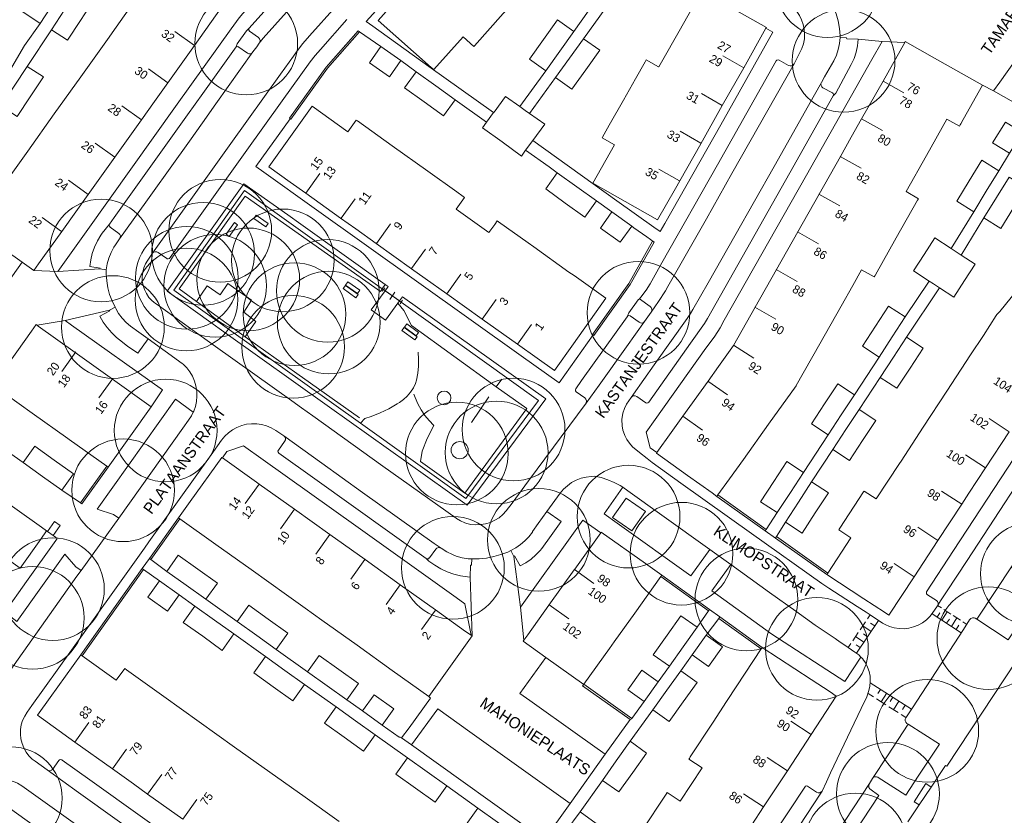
# Model space of a CAD drawing. Header units: metres. Extents: x 134994 to 136506, y 457393 to 459006.
# Tile 10 of 171: x 135295 to 135417, y 457534 to 457633. Entities that reach past the tile are written whole.
import ezdxf
from ezdxf.enums import TextEntityAlignment as Align

# ---------------------------------------------------------------- set-up
doc = ezdxf.new("R2010")
doc.units = ezdxf.units.M
for name, color, linetype, lineweight in [('B-WE-GR-BOOM-S', 250, 'Continuous', 13), ('B-WE-GW_TALUDLIJNEN', 251, 'Continuous', 5), ('B-WE-KG_BEBOUWING', 251, 'Continuous', 20), ('B-WE-KG_BEBOUWING TUSSENMUUR', 251, 'Continuous', 5), ('B-WE-KG_HUISNR', 251, 'Continuous', 5), ('B-WE-KG_ONDERGROND_REST', 251, 'Continuous', 5), ('B-WE-KG_STRAATNAAM', 251, 'Continuous', 5)]:
    doc.layers.add(name, color=color, linetype=linetype, lineweight=lineweight)
doc.styles.add('Styledgn000', font='dgn000.shx')

# ---------------------------------------------------------------- blocks, each defined once
blk = doc.blocks.new('SGR-BOOM_02')
blk.add_circle((0, 0), 6.4)

msp = doc.modelspace()

# ---------------------------------------------------------------- linework, layer by layer
at = {"layer": 'B-WE-GW_TALUDLIJNEN', "flags": 128}
msp.add_lwpolyline([(135339.74, 457599.69), (135340.1, 457600.22)], dxfattribs=at)
at = {"layer": 'B-WE-KG_BEBOUWING', "flags": 128}
for points in [[(135351.15, 457629.9), (135349.81, 457631.1), (135346.17, 457627), (135345.85, 457627.28), (135339.25, 457633.14), (135342.95, 457637.31), (135344.99, 457639.61), (135346.54, 457641.35), (135350.12, 457645.39), (135351.67, 457647.14), (135353.7, 457649.43), (135357.46, 457653.65), (135357.52, 457653.72), (135362.59, 457649.23), (135364.45, 457647.57), (135364.32, 457647.42), (135360.64, 457643.28), (135359.45, 457641.93), (135357.05, 457639.24), (135353.66, 457635.41), (135354.44, 457634.71), (135355, 457634.21), (135354.82, 457634), (135351.22, 457629.97)], [(135296.06, 457636.18), (135294.82, 457634.3), (135297.14, 457632.77), (135298.36, 457634.67), (135299.59, 457636.56), (135297.3, 457638.07)], [(135300.54, 457630.67), (135302.15, 457633.14), (135303.76, 457635.62), (135301.75, 457636.92), (135300.14, 457634.45), (135298.53, 457631.97)], [(135379.56, 457636.79), (135383.54, 457634.54), (135387.61, 457632.24), (135387.56, 457632.16), (135384.78, 457627.23), (135382.12, 457622.53), (135379.43, 457617.76), (135376.81, 457613.13), (135376.27, 457612.17), (135374.06, 457608.28), (135366, 457612.84), (135368.7, 457617.61), (135367.14, 457618.5), (135367.18, 457618.57), (135368.03, 457620.06), (135369.81, 457623.2), (135371.3, 457625.84), (135372.51, 457627.97), (135372.64, 457628.22), (135374.18, 457627.34), (135374.2, 457627.34), (135374.52, 457627.91), (135376.73, 457631.79), (135379.45, 457636.6)], [(135360.12, 457626.86), (135361.87, 457629.3), (135363.62, 457631.74), (135361.59, 457633.19), (135359.85, 457630.75), (135358.1, 457628.31)], [(135366.86, 457629.41), (135365.11, 457626.98), (135363.35, 457624.55), (135361.33, 457626.01), (135363.09, 457628.43), (135364.84, 457630.86)], [(135339.58, 457629.89), (135339.58, 457629.88), (135338.16, 457627.85), (135340.65, 457626.11), (135342.05, 457628.12)], [(135380.85, 457574.22), (135377.8, 457576.41), (135373.91, 457579.19), (135373.96, 457579.26), (135375.74, 457581.74), (135377.2, 457583.78), (135380.34, 457588.18), (135381.63, 457589.98), (135383.52, 457592.61), (135386.2, 457597.37), (135388.86, 457602.07), (135391.51, 457606.77), (135394.17, 457611.47), (135396.83, 457616.17), (135398.19, 457618.59), (135399.48, 457620.88), (135402.14, 457625.58), (135404.86, 457630.4), (135404.92, 457630.51), (135408.56, 457628.45), (135414.55, 457625.06), (135412.14, 457620.79), (135411.83, 457620.23), (135411.77, 457620.13), (135411.67, 457619.95), (135410.11, 457620.83), (135407.55, 457616.31), (135405.01, 457611.8), (135406.55, 457610.9), (135406.45, 457610.73), (135403.8, 457606.03), (135401.21, 457601.43), (135401.15, 457601.32), (135401.05, 457601.15), (135399.48, 457602.04), (135398.39, 457600.1), (135396.92, 457597.51), (135394.26, 457592.81), (135391.34, 457587.63), (135391.31, 457587.58), (135387.88, 457582.79), (135384.74, 457578.4), (135383.01, 457575.98), (135381.57, 457573.97), (135381.44, 457573.79)], [(135297.52, 457626.09), (135295.89, 457623.61), (135294.26, 457621.14), (135292.26, 457622.46), (135293.89, 457624.93), (135295.52, 457627.41)], [(135343.97, 457626.74), (135346.41, 457624.99), (135348.84, 457623.24), (135347.39, 457621.22), (135344.96, 457622.97), (135342.53, 457624.71)], [(135352.75, 457620.43), (135352.25, 457619.76), (135354.67, 457617.99), (135357.08, 457616.22), (135357.61, 457616.94), (135358.5, 457618.16), (135358.51, 457618.17), (135359.99, 457620.19), (135358.11, 457621.52), (135357.55, 457621.92), (135356.88, 457622.39), (135355.11, 457623.65), (135353.68, 457621.71), (135353.61, 457621.65)], [(135363.59, 457592.82), (135367.62, 457598.49), (135363.64, 457601.32), (135363.01, 457601.77), (135358.62, 457604.9), (135357.92, 457605.41), (135354.22, 457608.04), (135354.08, 457608.13), (135353.76, 457607.7), (135353.02, 457606.7), (135348.97, 457609.59), (135350, 457611.06), (135349.83, 457611.18), (135349.03, 457611.76), (135345.44, 457614.33), (135340.98, 457617.51), (135336.65, 457620.6), (135336.51, 457620.7), (135335.47, 457619.26), (135335.45, 457619.26), (135331.02, 457622.44), (135329.56, 457620.4), (135325.63, 457614.88), (135328.26, 457612.99), (135330.22, 457611.59), (135334.55, 457608.5), (135336.46, 457607.14), (135339, 457605.32), (135343.39, 457602.17), (135345.11, 457600.94), (135347.79, 457599.03), (135352.19, 457595.9), (135356.58, 457592.77), (135359.05, 457591.01), (135361.21, 457589.47)], [(135416.58, 457614.39), (135415.01, 457611.84), (135413.44, 457609.29), (135411.32, 457610.59), (135412.88, 457613.14), (135414.45, 457615.7)], [(135361.56, 457614.14), (135360.11, 457612.12), (135362.55, 457610.37), (135364.98, 457608.62), (135366.43, 457610.64), (135364, 457612.39)], [(135416.84, 457607.2), (135418.41, 457609.75), (135419.98, 457612.3), (135417.86, 457613.61), (135416.29, 457611.06), (135414.72, 457608.51)], [(135411.9, 457603.87), (135411.12, 457604.38), (135410.64, 457604.69), (135408.61, 457606.02), (135407.27, 457603.97), (135405.93, 457601.92), (135407.91, 457600.63), (135408.44, 457600.28), (135408.7, 457600.12), (135409.18, 457599.8), (135410.95, 457598.64), (135412.3, 457600.69), (135413.63, 457602.73)], [(135404.92, 457596.17), (135403.29, 457593.67), (135401.65, 457591.16), (135399.57, 457592.52), (135401.2, 457595.03), (135402.84, 457597.53)], [(135296.03, 457594.41), (135291.23, 457587.67), (135296.11, 457584.19), (135300.58, 457581), (135300.74, 457580.88), (135305.41, 457577.56), (135305.59, 457577.43), (135310.96, 457584.97), (135306.13, 457588.42), (135301.49, 457591.73), (135296.88, 457595.03), (135296.73, 457595.14), (135296.61, 457595.22)], [(135407.16, 457592.29), (135405.07, 457593.65), (135403.43, 457591.14), (135401.79, 457588.63), (135403.88, 457587.27), (135405.52, 457589.78)], [(135395.3, 457581.46), (135393.22, 457582.83), (135394.86, 457585.33), (135396.5, 457587.84), (135398.58, 457586.47), (135396.94, 457583.97)], [(135401.24, 457583.26), (135399.15, 457584.62), (135397.52, 457582.12), (135395.88, 457579.62), (135397.96, 457578.26), (135399.6, 457580.76)], [(135296.45, 457580.04), (135298.86, 457578.33), (135301.27, 457576.62), (135299.83, 457574.58), (135297.42, 457576.29), (135295, 457578)], [(135319.83, 457578.6), (135319.75, 457578.66), (135315.82, 457573.16), (135314.36, 457571.13), (135314.53, 457571.01), (135319.03, 457567.8), (135323.43, 457564.66), (135327.82, 457561.52), (135330.16, 457559.85), (135332.22, 457558.38), (135336.61, 457555.24), (135341, 457552.1), (135345.54, 457548.85), (135350.94, 457556.39), (135350.81, 457556.48), (135350.12, 457556.97), (135346.39, 457559.64), (135341.99, 457562.78), (135337.6, 457565.92), (135333.2, 457569.06), (135328.81, 457572.2), (135324.42, 457575.33), (135324.07, 457575.58)], [(135388.96, 457571.77), (135386.89, 457573.13), (135388.53, 457575.64), (135390.17, 457578.14), (135392.24, 457576.79), (135390.6, 457574.28)], [(135392.05, 457569.22), (135393.69, 457571.73), (135395.33, 457574.23), (135393.25, 457575.59), (135391.61, 457573.08), (135389.98, 457570.58)], [(135374.57, 457563.96), (135374.45, 457563.79), (135371.21, 457559.25), (135368.65, 457555.67), (135368.06, 457554.84), (135364.88, 457550.37), (135364.86, 457550.34), (135360.14, 457553.71), (135357.31, 457555.73), (135357.39, 457555.85), (135357.89, 457556.55), (135360.52, 457560.23), (135363.67, 457564.63), (135363.74, 457564.73), (135366.97, 457569.26), (135367.03, 457569.34), (135372.54, 457565.41)], [(135312.89, 457564.45), (135315.33, 457562.71), (135317.77, 457560.97), (135319.2, 457562.98), (135316.77, 457564.72), (135314.33, 457566.47)], [(135319.8, 457554.6), (135317.37, 457556.35), (135314.94, 457558.09), (135316.39, 457560.12), (135318.83, 457558.38), (135321.26, 457556.64)], [(135327.99, 457556.74), (135325.55, 457558.49), (135323.11, 457560.23), (135321.65, 457558.2), (135324.1, 457556.45), (135326.54, 457554.71)], [(135375.52, 457552.62), (135377.25, 457555.05), (135378.99, 457557.49), (135376.95, 457558.91), (135375.23, 457556.48), (135373.5, 457554.06)], [(135325.18, 457553.83), (135327.62, 457552.09), (135330.06, 457550.36), (135328.61, 457548.32), (135326.17, 457550.05), (135323.74, 457551.79)], [(135331.9, 457553.95), (135330.45, 457551.92), (135332.89, 457550.18), (135335.33, 457548.43), (135336.78, 457550.47), (135334.34, 457552.21)], [(135378.98, 457550.61), (135377.23, 457548.17), (135375.49, 457545.73), (135373.46, 457547.19), (135375.2, 457549.62), (135376.94, 457552.06)], [(135339.73, 457545.29), (135337.28, 457547.06), (135338.73, 457549.06), (135341.17, 457547.31)], [(135333.99, 457547.55), (135336.43, 457545.81), (135338.87, 457544.07), (135337.42, 457542.04), (135334.98, 457543.77), (135332.54, 457545.51)], [(135372.69, 457541.8), (135370.65, 457543.26), (135368.91, 457540.82), (135367.18, 457538.39), (135369.21, 457536.94), (135370.95, 457539.37)], [(135342.9, 457541.2), (135345.34, 457539.46), (135347.78, 457537.72), (135346.33, 457535.68), (135343.89, 457537.42), (135341.45, 457539.16)], [(135351.67, 457534.93), (135354.12, 457533.19), (135356.56, 457531.45), (135355.11, 457529.41), (135352.67, 457531.16), (135350.22, 457532.9)], [(135360.9, 457529.6), (135362.64, 457532.04), (135364.39, 457534.48), (135366.42, 457533.03), (135364.68, 457530.59), (135362.93, 457528.15)]]:
    msp.add_lwpolyline(points, close=True, dxfattribs=at)
for points in [[(135292.27, 457612.19), (135295.58, 457616.83), (135298.88, 457621.47), (135302.19, 457626.11), (135305.5, 457630.76), (135306.58, 457632.28), (135308.8, 457635.4)], [(135319.67, 457634.69), (135316.34, 457630.01), (135313.04, 457625.37), (135311.37, 457623.03), (135309.73, 457620.73), (135306.42, 457616.09), (135303.11, 457611.45), (135299.8, 457606.81), (135296.92, 457602.78), (135296.35, 457601.97), (135294.88, 457603.01), (135292.73, 457604.53)], [(135417.86, 457581.85), (135414.91, 457577.34), (135412.84, 457574.18), (135411.95, 457572.82), (135408.99, 457568.3), (135406.03, 457563.78), (135402.88, 457558.99), (135402.33, 457559.35), (135399.75, 457561.03), (135395.13, 457564.05), (135395.25, 457564.22), (135398.13, 457568.63), (135396.62, 457569.61), (135396.77, 457569.84), (135399.72, 457574.36), (135399.73, 457574.37), (135399.79, 457574.46), (135401.3, 457573.48), (135404.19, 457577.89), (135404.4, 457578.2), (135407.15, 457582.41), (135410.11, 457586.93), (135413.06, 457591.45), (135414.65, 457593.87), (135416.25, 457596.34), (135416.34, 457596.46), (135416.68, 457596.86), (135420.05, 457600.99)], [(135297.93, 457569.49), (135297.2, 457568.46), (135294.63, 457564.85), (135290.18, 457568.02), (135270.69, 457581.9), (135254.29, 457593.58), (135257.6, 457598.22)], [(135292.73, 457559.38), (135295.43, 457563.17), (135299.07, 457568.28), (135299.25, 457568.55), (135298.87, 457568.83), (135298.74, 457568.91), (135298.02, 457569.43), (135297.93, 457569.49), (135297.3, 457569.94), (135265.19, 457592.81)], [(135298.74, 457568.91), (135299.62, 457570.16), (135298.89, 457570.66), (135298.02, 457569.43)], [(135421.73, 457557.78), (135410.1, 457540.15), (135409.94, 457540.24), (135408.15, 457537.56), (135406.66, 457535.32), (135405.24, 457533.2)], [(135384.36, 457530.62), (135387.27, 457535.07), (135389, 457537.72), (135390.23, 457539.59), (135393.18, 457544.11), (135396.32, 457548.9), (135395.57, 457549.41), (135393.2, 457550.96), (135387.07, 457554.97), (135386.96, 457554.79), (135383.93, 457550.16), (135382.65, 457548.21), (135380.97, 457545.64), (135378.13, 457541.31), (135378.01, 457541.13), (135377.95, 457541.04), (135379.62, 457539.94), (135376.85, 457535.78), (135375.23, 457536.86), (135375.11, 457536.67), (135372.1, 457532.08)], [(135334.37, 457533.25), (135330.13, 457536.28), (135325.73, 457539.41), (135321.34, 457542.55), (135316.94, 457545.69), (135312.55, 457548.83), (135307.87, 457552.17), (135307.65, 457552.32), (135306.61, 457550.87), (135302.34, 457553.92), (135302.17, 457554.04), (135298.36, 457548.71), (135296.78, 457546.5), (135301.44, 457543.17), (135306.12, 457539.83), (135308.74, 457537.96), (135310.51, 457536.69), (135314.91, 457533.55)]]:
    msp.add_lwpolyline(points, dxfattribs=at)
at = {"layer": 'B-WE-KG_BEBOUWING'}
for points in [[(135417.91, 457616.58), (135419.51, 457619.15), (135417.4, 457620.46), (135415.8, 457617.88)], [(135370.85, 457607.5), (135369.4, 457605.47), (135366.92, 457607.23), (135368.37, 457609.27)], [(135368.43, 457571.17), (135370.85, 457569.49), (135372.54, 457571.91), (135370.12, 457573.59)], [(135311.98, 457563.27), (135314.44, 457561.51), (135312.99, 457559.48), (135310.53, 457561.25)], [(135380.1, 457556.5), (135378.35, 457554.04), (135380.4, 457552.59), (135382.14, 457555.05)], [(135370.35, 457549.66), (135372.1, 457552.11), (135374.12, 457550.67), (135372.36, 457548.21)]]:
    msp.add_lwpolyline(points, close=True, dxfattribs=at)
at = {"layer": 'B-WE-KG_BEBOUWING TUSSENMUUR'}
for p, q in [((135316.36, 457630.01), (135313.91, 457631.75)), ((135384.78, 457627.23), (135382.17, 457628.71)), ((135313.04, 457625.37), (135310.6, 457627.11)), ((135402.14, 457625.58), (135404.75, 457624.1)), ((135382.12, 457622.53), (135379.51, 457624.01)), ((135309.73, 457620.73), (135307.29, 457622.47)), ((135399.48, 457620.88), (135402.09, 457619.4)), ((135379.46, 457617.83), (135376.85, 457619.31)), ((135306.42, 457616.09), (135303.97, 457617.84)), ((135396.82, 457616.18), (135399.43, 457614.7)), ((135330.23, 457611.61), (135331.97, 457614.05)), ((135376.8, 457613.13), (135374.19, 457614.61)), ((135303.1, 457611.45), (135300.66, 457613.2)), ((135394.16, 457611.48), (135396.77, 457610)), ((135334.62, 457608.47), (135336.36, 457610.91)), ((135299.79, 457606.82), (135297.35, 457608.56)), ((135339.01, 457605.33), (135340.76, 457607.77)), ((135391.5, 457606.78), (135394.11, 457605.3)), ((135343.41, 457602.19), (135345.15, 457604.63)), ((135347.8, 457599.05), (135349.55, 457601.49)), ((135388.84, 457602.08), (135391.46, 457600.6)), ((135352.2, 457595.91), (135353.94, 457598.35)), ((135386.18, 457597.38), (135388.8, 457595.9)), ((135356.59, 457592.77), (135358.33, 457595.22)), ((135301.55, 457591.82), (135299.8, 457589.38)), ((135383.5, 457592.63), (135386.03, 457591.02)), ((135306.19, 457588.5), (135304.44, 457586.07)), ((135380.33, 457588.18), (135382.77, 457586.44)), ((135377.19, 457583.79), (135379.63, 457582.05)), ((135417.86, 457581.85), (135415.35, 457583.5)), ((135414.91, 457577.34), (135412.4, 457578.98)), ((135324.41, 457575.33), (135322.66, 457572.89)), ((135411.95, 457572.82), (135409.44, 457574.46)), ((135328.81, 457572.19), (135327.06, 457569.75)), ((135408.99, 457568.3), (135406.48, 457569.94)), ((135333.2, 457569.05), (135331.45, 457566.61)), ((135337.59, 457565.91), (135335.85, 457563.47)), ((135363.68, 457564.66), (135366.12, 457562.92)), ((135406.04, 457563.78), (135403.53, 457565.42)), ((135341.99, 457562.77), (135340.24, 457560.33)), ((135360.54, 457560.27), (135362.98, 457558.53)), ((135346.38, 457559.63), (135344.63, 457557.2)), ((135301.44, 457543.17), (135303.19, 457545.62)), ((135393.17, 457544.11), (135390.66, 457545.76)), ((135306.12, 457539.83), (135307.86, 457542.27)), ((135390.22, 457539.59), (135387.71, 457541.24)), ((135310.51, 457536.69), (135312.26, 457539.13)), ((135387.26, 457535.07), (135384.75, 457536.72)), ((135314.91, 457533.55), (135316.65, 457535.99))]:
    msp.add_line(p, q, dxfattribs=at)
at = {"layer": 'B-WE-KG_ONDERGROND_REST'}
for p, q in [((135328.32, 457637.93), (135323.13, 457632.11)), ((135333.97, 457634.87), (135330.7, 457631.2)), ((135363.62, 457631.74), (135366.37, 457635.6)), ((135367.61, 457634.72), (135364.84, 457630.86)), ((135314.2, 457622.68), (135320.9, 457632.09)), ((135322.83, 457631.85), (135323.13, 457632.11)), ((135338.57, 457632.42), (135345.57, 457627.39)), ((135295.52, 457627.41), (135298.53, 457631.97)), ((135321.66, 457630.22), (135322.83, 457631.85)), ((135323.22, 457631.81), (135324.32, 457630.99)), ((135336.91, 457631.7), (135336.75, 457631.84)), ((135339.58, 457629.88), (135336.91, 457631.7)), ((135321.53, 457629.85), (135317.38, 457624.04)), ((135321.53, 457629.85), (135321.66, 457630.22)), ((135322.97, 457629.05), (135321.76, 457629.9)), ((135399.05, 457630.78), (135402.05, 457630.49)), ((135323.64, 457629.2), (135319.02, 457622.73)), ((135328.69, 457628.68), (135327.08, 457626.42)), ((135343.97, 457626.74), (135342.05, 457628.12)), ((135353.61, 457621.65), (135345.57, 457627.39)), ((135388.83, 457628.08), (135381.51, 457615.14)), ((135391.06, 457627.72), (135383.32, 457614.06)), ((135389.19, 457628.18), (135390.37, 457627.52)), ((135320.88, 457617.79), (135327.08, 457626.42)), ((135356.88, 457622.39), (135360.12, 457626.86)), ((135361.33, 457626.01), (135358.11, 457621.52)), ((135394.64, 457624.73), (135395.83, 457624.1)), ((135315.47, 457621.35), (135317.38, 457624.04)), ((135314.2, 457622.68), (135302.86, 457606.78)), ((135319.02, 457622.73), (135317.34, 457620.35)), ((135322.66, 457616.66), (135327.27, 457623.09)), ((135352.75, 457620.43), (135348.84, 457623.24)), ((135322.66, 457616.66), (135313.32, 457603.56)), ((135417.91, 457616.58), (135416.58, 457614.39)), ((135383.32, 457614.06), (135380.13, 457608.4)), ((135366.43, 457610.64), (135368.37, 457609.27)), ((135368.99, 457610.65), (135373.57, 457607.36)), ((135327.96, 457608.88), (135329.58, 457607.73)), ((135375.34, 457599.96), (135380.13, 457608.4)), ((135411.9, 457603.87), (135414.72, 457608.51)), ((135306.91, 457606.59), (135305.83, 457607.36)), ((135306.5, 457605.15), (135307.02, 457605.89)), ((135373.61, 457605.5), (135372.72, 457606.14)), ((135373.43, 457605.6), (135373.61, 457605.5)), ((135312.91, 457603.47), (135311.82, 457604.22)), ((135404.92, 457596.17), (135407.91, 457600.63)), ((135340.05, 457599.81), (135339.74, 457599.36)), ((135342.12, 457598.01), (135339.9, 457599.58)), ((135341.32, 457599.24), (135340.7, 457598.35)), ((135405.07, 457593.65), (135409.18, 457599.8)), ((135316.59, 457598.08), (135322.65, 457593.67)), ((135342.28, 457598.24), (135341.97, 457597.79)), ((135359.23, 457585.77), (135342.12, 457598.01)), ((135373.13, 457597.47), (135371.78, 457598.43)), ((135300.25, 457595.72), (135305.74, 457597)), ((135372.41, 457595.6), (135373.26, 457596.77)), ((135300.25, 457595.72), (135301.02, 457595.15)), ((135318.37, 457595.49), (135320, 457594.33)), ((135364.59, 457588.26), (135370.25, 457596.2)), ((135370.64, 457596.3), (135371.74, 457595.51)), ((135309.28, 457591.65), (135310.56, 457593.44)), ((135361.79, 457587.96), (135366.04, 457593.92)), ((135401.65, 457591.16), (135398.58, 457586.47)), ((135353.94, 457587.45), (135354.64, 457588.4)), ((135363.87, 457587.22), (135364.59, 457588.26)), ((135399.15, 457584.62), (135401.79, 457588.63)), ((135363.92, 457586.82), (135365, 457586.08)), ((135365.16, 457585.42), (135366.77, 457587.68)), ((135350.86, 457582.99), (135353.02, 457586.19)), ((135370.76, 457586.14), (135370.19, 457585.3)), ((135372.57, 457585.44), (135371.45, 457586.25)), ((135337.58, 457583.49), (135337.05, 457582.92)), ((135326.81, 457579.57), (135327.58, 457580.65)), ((135395.3, 457581.46), (135392.24, 457576.79)), ((135295, 457578), (135292.77, 457579.61)), ((135393.25, 457575.59), (135395.88, 457579.62)), ((135302.14, 457572.98), (135305.41, 457577.56)), ((135302.31, 457572.86), (135305.59, 457577.43)), ((135348.95, 457571.07), (135339.82, 457577.57)), ((135376.97, 457575.46), (135385.74, 457569.15)), ((135381.44, 457573.79), (135387.46, 457569.51)), ((135302.14, 457572.98), (135302.31, 457572.86)), ((135302.23, 457564.55), (135306.92, 457571.07)), ((135310.74, 457566.06), (135314.36, 457571.13)), ((135310.91, 457565.94), (135314.53, 457571.01)), ((135374.58, 457571.44), (135380.55, 457567.17)), ((135387.58, 457569.68), (135388.96, 457571.77)), ((135350.29, 457570.4), (135350.03, 457570.5)), ((135369.01, 457570.46), (135378.21, 457563.88)), ((135387.46, 457569.51), (135387.58, 457569.68)), ((135387.46, 457569.51), (135388.74, 457568.6)), ((135389.98, 457570.58), (135388.86, 457568.78)), ((135388.74, 457568.6), (135388.86, 457568.78)), ((135388.74, 457568.6), (135395.13, 457564.05)), ((135388.86, 457568.78), (135395.25, 457564.22)), ((135310.11, 457567.34), (135310.68, 457568.14)), ((135345.62, 457566.13), (135346.41, 457567.22)), ((135380.55, 457567.17), (135383.17, 457565.32)), ((135310.74, 457566.06), (135309.83, 457564.82)), ((135310.74, 457566.06), (135310.91, 457565.94)), ((135345.2, 457566.07), (135345.56, 457565.7)), ((135309.83, 457564.82), (135302.17, 457554.04)), ((135309.83, 457564.82), (135310, 457564.69)), ((135311.98, 457563.27), (135310, 457564.69)), ((135413.83, 457558.48), (135418.31, 457565.25)), ((135380.39, 457559.53), (135374.45, 457563.79)), ((135316.39, 457560.12), (135314.44, 457561.51)), ((135317.77, 457560.97), (135321.65, 457558.2)), ((135348.96, 457561.17), (135350.05, 457560.39)), ((135408.79, 457560.81), (135407.68, 457561.54)), ((135350.05, 457560.39), (135350.81, 457556.48)), ((135356.98, 457560), (135357.6, 457560.87)), ((135357.39, 457555.85), (135356.98, 457560)), ((135380.52, 457559.7), (135381.81, 457558.76)), ((135408.28, 457559.19), (135408.92, 457560.15)), ((135408.95, 457560.19), (135409.41, 457559.9)), ((135409.71, 457559.7), (135410.6, 457559.12)), ((135378.99, 457557.49), (135380.39, 457559.53)), ((135381.81, 457558.76), (135381.69, 457558.59)), ((135381.69, 457558.59), (135386.96, 457554.79)), ((135381.81, 457558.76), (135387.07, 457554.97)), ((135400.19, 457558.51), (135400.53, 457559.02)), ((135408.25, 457559.15), (135411.89, 457556.79)), ((135408.88, 457558.75), (135409.22, 457559.27)), ((135409.47, 457558.36), (135410.15, 457559.41)), ((135410.07, 457557.97), (135410.41, 457558.5)), ((135410.66, 457557.59), (135411.35, 457558.64)), ((135410.9, 457558.93), (135411.79, 457558.35)), ((135398.85, 457554.26), (135401.58, 457558.34)), ((135399.28, 457557.16), (135399.96, 457558.17)), ((135400.66, 457556.97), (135399.62, 457557.67)), ((135401.11, 457557.65), (135400.6, 457557.99)), ((135411.26, 457557.2), (135411.6, 457557.73)), ((135412.09, 457558.15), (135412.57, 457557.84)), ((135325.18, 457553.83), (135321.26, 457556.64)), ((135398.38, 457555.8), (135399.05, 457556.82)), ((135399.75, 457555.62), (135398.71, 457556.31)), ((135400.21, 457556.29), (135399.69, 457556.64)), ((135405.82, 457547.45), (135412.15, 457557.18)), ((135397.81, 457554.96), (135398.15, 457555.47)), ((135399.3, 457554.94), (135398.78, 457555.29)), ((135326.54, 457554.71), (135330.45, 457551.92)), ((135376.94, 457552.06), (135378.35, 457554.04)), ((135399.39, 457553.77), (135399.61, 457553.53)), ((135374.12, 457550.67), (135375.52, 457552.62)), ((135333.99, 457547.55), (135330.06, 457550.36)), ((135364.86, 457550.34), (135364.7, 457550.16)), ((135364.88, 457550.37), (135370.85, 457546.1)), ((135405.69, 457547.25), (135400.54, 457550.54)), ((135345.77, 457548.62), (135345.54, 457548.85)), ((135345.77, 457548.62), (135345.54, 457548.85)), ((135400.95, 457548.8), (135400.29, 457549.22)), ((135401.82, 457549.73), (135401.48, 457549.2)), ((135402.58, 457549.24), (135401.91, 457548.18)), ((135403.35, 457548.75), (135403.02, 457548.22)), ((135335.33, 457548.43), (135337.28, 457547.06)), ((135343.09, 457544.96), (135345.77, 457548.62)), ((135343.09, 457544.96), (135345.77, 457548.62)), ((135402.49, 457547.82), (135401.33, 457548.55)), ((135404.02, 457546.84), (135402.87, 457547.57)), ((135404.12, 457548.26), (135403.45, 457547.2)), ((135404.89, 457547.77), (135404.55, 457547.24)), ((135343.39, 457542.81), (135346.67, 457547.3)), ((135370.65, 457543.26), (135373.46, 457547.19)), ((135404.98, 457546.22), (135404.41, 457546.59)), ((135339.73, 457545.29), (135341.84, 457543.78)), ((135342.9, 457541.2), (135338.87, 457544.07)), ((135296.48, 457540.77), (135297.98, 457539.7)), ((135298.66, 457539.76), (135299.43, 457540.86)), ((135351.67, 457534.93), (135347.78, 457537.72)), ((135364.39, 457534.48), (135367.18, 457538.39)), ((135392.74, 457537.65), (135393.87, 457536.91)), ((135400.45, 457538.01), (135400.85, 457538.62))]:
    msp.add_line(p, q, dxfattribs=at)
at = {"layer": 'B-WE-KG_ONDERGROND_REST', "flags": 128}
for points in [[(135347.03, 457643.3), (135337.76, 457632.99), (135338.57, 457632.42)], [(135327.61, 457639.86), (135322.39, 457634), (135321.9, 457633.45), (135320.9, 457632.09)], [(135329.64, 457636.25), (135324.91, 457630.93), (135324.42, 457630.28)], [(135391.75, 457629.06), (135392.03, 457629.64), (135392.23, 457630.22), (135392.34, 457630.82), (135392.37, 457631.42), (135392.33, 457632.03), (135392.2, 457632.63), (135392, 457633.21), (135391.73, 457633.75), (135391.39, 457634.26), (135390.98, 457634.71), (135390.48, 457635.14)], [(135395.6, 457635.7), (135395.99, 457634.85), (135396.31, 457633.97), (135396.56, 457633.07), (135396.73, 457632.14), (135396.82, 457631.21), (135396.82, 457631.01)], [(135297.14, 457632.77), (135295.18, 457629.99), (135293.57, 457627.3)], [(135323.13, 457632.11), (135323.14, 457631.92), (135323.22, 457631.81)], [(135335.35, 457633.27), (135332.04, 457629.52), (135331.38, 457628.77), (135330.76, 457627.97), (135327.27, 457623.09)], [(135373.57, 457607.36), (135374.39, 457606.8), (135374.95, 457607.81), (135381.92, 457620.1), (135388.43, 457631.67), (135387.56, 457632.16)], [(135415.92, 457624.36), (135416.69, 457625.44), (135422.18, 457633.15)], [(135324.32, 457630.99), (135324.45, 457630.84), (135324.52, 457630.65), (135324.5, 457630.45), (135324.42, 457630.28)], [(135328.18, 457620.94), (135332.74, 457627.3), (135336.75, 457631.84)], [(135328.36, 457620.81), (135332.91, 457627.17), (135336.91, 457631.7)], [(135330.7, 457631.2), (135329.86, 457630.24), (135329.07, 457629.22), (135328.69, 457628.68)], [(135396.82, 457631.01), (135396.74, 457630.26), (135396.57, 457629.53), (135396.33, 457628.82), (135396, 457628.11)], [(135396.82, 457631.01), (135397.61, 457630.97)], [(135397.61, 457630.97), (135397.62, 457630.86), (135399.05, 457630.78)], [(135321.76, 457629.9), (135321.53, 457629.85)], [(135324.42, 457630.28), (135324.11, 457629.86), (135323.64, 457629.2)], [(135402.05, 457630.49), (135400.76, 457628.26), (135392.61, 457613.84), (135382.36, 457595.77), (135381.85, 457594.82), (135381.56, 457594.37), (135381.09, 457593.66), (135380.08, 457592.27), (135373.77, 457583.38), (135372.65, 457581.79), (135373.14, 457579.86), (135373.96, 457579.26)], [(135399.05, 457630.78), (135398.96, 457629.97), (135398.78, 457629.17), (135398.53, 457628.4), (135398.19, 457627.63)], [(135404.86, 457630.4), (135402.05, 457630.49)], [(135323.64, 457629.2), (135323.5, 457629.05), (135323.32, 457628.98), (135323.13, 457628.98), (135322.97, 457629.05)], [(135391.06, 457627.72), (135391.75, 457629.06)], [(135388.83, 457628.08), (135388.93, 457628.19), (135389.07, 457628.22), (135389.19, 457628.18)], [(135390.37, 457627.52), (135390.56, 457627.46), (135390.76, 457627.47), (135390.94, 457627.57), (135391, 457627.64), (135391.06, 457627.72)], [(135396, 457628.11), (135394.85, 457626.1), (135394.48, 457625.41)], [(135398.19, 457627.63), (135396.26, 457624.08), (135395.95, 457623.72)], [(135394.48, 457625.41), (135393.6, 457623.84), (135388.56, 457614.93), (135383.66, 457606.27), (135380.36, 457600.41), (135378.45, 457597.08), (135378.17, 457596.59), (135377.75, 457595.98), (135373.63, 457590.19), (135371.05, 457586.54), (135370.76, 457586.14)], [(135394.48, 457625.41), (135394.41, 457625.23), (135394.42, 457625.03), (135394.5, 457624.86), (135394.64, 457624.73)], [(135415.92, 457624.36), (135414.55, 457625.06)], [(135395.95, 457623.72), (135390.54, 457614.15), (135380.26, 457595.98), (135379.88, 457595.35), (135378.14, 457592.9), (135372.95, 457585.56)], [(135395.83, 457624.1), (135395.95, 457624.01), (135395.99, 457623.87), (135395.96, 457623.73), (135395.95, 457623.72)], [(135420.9, 457621.54), (135415.92, 457624.36)], [(135305.75, 457607.75), (135306.35, 457608.57), (135315.47, 457621.35)], [(135307.02, 457605.89), (135308.71, 457608.27), (135315.71, 457618.07), (135317.34, 457620.35)], [(135328.26, 457620.88), (135323.99, 457614.91), (135324.97, 457614.22)], [(135328.18, 457620.94), (135328.26, 457620.88)], [(135328.26, 457620.88), (135328.36, 457620.81)], [(135320.88, 457617.79), (135319.44, 457615.75), (135311.12, 457604.1)], [(135368.99, 457610.65), (135358.5, 457618.16)], [(135357.61, 457616.94), (135360.53, 457614.87), (135361.56, 457614.14)], [(135373.11, 457600.31), (135374.59, 457602.93), (135381.51, 457615.14)], [(135324.97, 457614.22), (135331.25, 457609.74), (135357.07, 457591.32), (135361.79, 457587.96)], [(135318.37, 457595.49), (135312.93, 457599.39), (135322.49, 457612.78), (135327.96, 457608.88)], [(135337.05, 457582.92), (135313.78, 457599.5), (135322.58, 457611.93)], [(135316.59, 457598.08), (135314.44, 457599.69), (135322.66, 457611.24), (135339.51, 457599.34), (135339.74, 457599.69)], [(135339.74, 457599.69), (135322.58, 457611.93)], [(135323.75, 457608.45), (135325.24, 457607.4), (135325.52, 457607.8), (135324.03, 457608.85), (135323.75, 457608.45)], [(135413.44, 457609.29), (135410.64, 457604.69)], [(135303.3, 457602.45), (135303.42, 457603.28), (135303.62, 457604.09), (135303.9, 457604.88), (135304.25, 457605.64), (135304.67, 457606.36), (135304.83, 457606.6), (135305.75, 457607.75)], [(135305.83, 457607.36), (135305.74, 457607.47), (135305.71, 457607.61), (135305.75, 457607.75)], [(135320.68, 457606.2), (135321.72, 457607.65), (135321.32, 457607.94), (135320.28, 457606.49), (135320.68, 457606.2)], [(135329.58, 457607.73), (135340.1, 457600.22)], [(135299.33, 457601.85), (135302.86, 457606.78)], [(135307.02, 457605.89), (135307.1, 457606.06), (135307.11, 457606.26), (135307.04, 457606.45), (135306.91, 457606.59)], [(135370.85, 457607.5), (135371.11, 457607.28), (135372.72, 457606.14)], [(135281.29, 457605.96), (135282.9, 457604.85), (135291.15, 457598.98), (135291.72, 457598.58), (135294.88, 457603.01)], [(135305.34, 457602.03), (135305.47, 457602.77), (135305.68, 457603.5), (135305.96, 457604.2), (135306.31, 457604.86), (135306.5, 457605.15)], [(135365.95, 457593.98), (135370.47, 457600.33), (135373.43, 457605.6)], [(135366.12, 457593.86), (135370.65, 457600.21), (135373.61, 457605.5)], [(135311.12, 457604.1), (135310.72, 457603.5), (135310.55, 457603.25)], [(135311.82, 457604.22), (135311.64, 457604.3), (135311.44, 457604.3), (135311.25, 457604.23), (135311.12, 457604.1)], [(135310.55, 457603.25), (135310.26, 457602.78), (135310.04, 457602.28), (135309.9, 457601.74), (135309.83, 457601.19), (135309.84, 457600.64), (135309.94, 457600.09), (135310.11, 457599.57), (135310.35, 457599.07), (135310.67, 457598.61), (135311.04, 457598.21), (135311.29, 457598)], [(135313.32, 457603.56), (135313.23, 457603.45), (135313.09, 457603.4), (135312.96, 457603.43), (135312.91, 457603.47)], [(135407.58, 457561.9), (135410.94, 457567.06), (135417.65, 457577.31), (135425.12, 457588.73), (135425.68, 457589.57), (135426.35, 457590.4), (135434.88, 457600.83), (135437.08, 457603.55)], [(135409.32, 457560.76), (135410.05, 457561.89), (135412.62, 457565.79), (135419.36, 457576.11), (135426.43, 457586.9), (135427.13, 457587.98), (135427.47, 457588.42), (135427.58, 457588.56), (135428.58, 457589.8), (135436.45, 457599.42), (135438.81, 457602.31), (135438.16, 457603)], [(135296.35, 457601.97), (135299.33, 457601.85)], [(135299.33, 457601.85), (135304.54, 457602.16)], [(135304.54, 457602.16), (135304.58, 457602.24), (135303.3, 457602.45)], [(135305.34, 457602.03), (135304.54, 457602.16)], [(135306.45, 457597.37), (135306.08, 457598.16), (135305.78, 457598.97), (135305.56, 457599.81), (135305.41, 457600.67), (135305.35, 457601.54), (135305.34, 457602.03)], [(135322.65, 457593.67), (135323.98, 457595.58), (135322.5, 457596.75), (135323.46, 457598.26), (135320.52, 457600.34), (135319.53, 457598.93), (135317.95, 457600.04), (135316.59, 457598.08)], [(135335.18, 457600.14), (135336.67, 457599.1), (135336.96, 457599.51), (135335.47, 457600.55), (135335.18, 457600.14)], [(135340.1, 457600.22), (135340.48, 457599.95)], [(135371.97, 457598.62), (135372.62, 457599.52), (135373.11, 457600.31)], [(135334.87, 457599.71), (135336.46, 457598.55), (135336.75, 457598.95), (135335.16, 457600.1), (135334.87, 457599.71)], [(135340.11, 457599.44), (135338.37, 457597.04), (135340.15, 457595.76), (135341.68, 457597.88)], [(135339.9, 457599.58), (135339.74, 457599.69)], [(135340.11, 457599.44), (135339.9, 457599.58)], [(135340.48, 457599.95), (135340.11, 457599.44)], [(135341.89, 457598.18), (135340.11, 457599.44)], [(135373.26, 457596.77), (135374.18, 457598.08), (135375.04, 457599.43), (135375.34, 457599.96)], [(135311.29, 457598), (135311.5, 457597.83), (135311.7, 457597.7), (135318.98, 457592.49), (135328.48, 457585.7), (135329.7, 457584.82), (135331.09, 457583.83), (135339.82, 457577.57)], [(135342.26, 457598.68), (135360.11, 457585.95), (135350.32, 457572.69), (135333.17, 457584.93), (135320, 457594.33)], [(135341.68, 457597.88), (135341.89, 457598.18)], [(135341.68, 457597.88), (135342.45, 457596.97), (135343.38, 457595.12), (135353.94, 457587.45)], [(135341.89, 457598.18), (135342.26, 457598.68)], [(135342.12, 457598.01), (135341.89, 457598.18)], [(135370.25, 457596.2), (135370.47, 457596.67), (135371.62, 457598.29), (135371.78, 457598.43)], [(135371.78, 457598.43), (135371.97, 457598.62)], [(135305.74, 457597), (135305.79, 457596.93), (135304.55, 457596.27)], [(135306.45, 457597.37), (135305.74, 457597)], [(135310.56, 457593.44), (135309.4, 457594.28), (135308.39, 457595.01), (135307.84, 457595.48), (135307.34, 457596.01), (135306.9, 457596.59), (135306.53, 457597.22), (135306.45, 457597.37)], [(135373.26, 457596.77), (135373.34, 457596.95), (135373.35, 457597.14), (135373.27, 457597.33), (135373.13, 457597.47)], [(135300.25, 457595.72), (135296.73, 457595.14)], [(135304.55, 457596.27), (135304.98, 457595.53), (135305.48, 457594.84), (135306.04, 457594.2), (135306.65, 457593.61), (135306.99, 457593.33)], [(135342.51, 457594.89), (135343.98, 457593.83), (135344.27, 457594.24), (135342.8, 457595.29), (135342.51, 457594.89)], [(135366.77, 457587.68), (135370.16, 457592.45), (135372.41, 457595.6)], [(135370.25, 457596.2), (135370.35, 457596.3), (135370.49, 457596.34), (135370.64, 457596.3)], [(135371.74, 457595.51), (135371.91, 457595.42), (135372.1, 457595.41), (135372.28, 457595.48), (135372.41, 457595.6)], [(135310.96, 457584.97), (135312.35, 457587.07), (135301.02, 457595.15)], [(135342.17, 457594.46), (135343.79, 457593.3), (135344.08, 457593.7), (135342.46, 457594.86), (135342.17, 457594.46)], [(135306.99, 457593.33), (135307.99, 457592.54), (135309.28, 457591.65)], [(135316.2, 457584.28), (135316.26, 457584.4), (135316.47, 457585.01), (135316.6, 457585.64), (135316.66, 457586.28), (135316.64, 457586.92), (135316.53, 457587.56), (135316.35, 457588.18), (135316.1, 457588.77), (135315.77, 457589.33), (135315.38, 457589.84), (135314.92, 457590.3), (135314.83, 457590.38), (135310.56, 457593.44)], [(135336.9, 457583.57), (135329.11, 457589.12), (135322.65, 457593.67)], [(135365.95, 457593.98), (135366.04, 457593.92)], [(135366.04, 457593.92), (135366.12, 457593.86)], [(135344.21, 457591.78), (135344.28, 457590.91), (135344.27, 457590.03), (135344.18, 457589.16), (135344.01, 457588.3), (135343.9, 457587.88)], [(135343.9, 457587.88), (135343.62, 457587.31), (135343.28, 457586.78), (135342.87, 457586.29), (135342.4, 457585.86), (135341.89, 457585.49), (135341.61, 457585.33)], [(135353.94, 457587.45), (135357.78, 457584.77), (135350.04, 457574.18), (135344.53, 457578.14), (135344.7, 457579.42), (135345.36, 457581.02), (135346.18, 457582.63)], [(135363.87, 457587.22), (135363.81, 457587.09), (135363.83, 457586.94), (135363.92, 457586.82)], [(135316.2, 457584.28), (135313.98, 457585.9), (135304.23, 457572.21), (135306.26, 457571.53), (135306.92, 457571.07)], [(135359.23, 457585.77), (135350.16, 457573.55), (135337.05, 457582.92)], [(135346.18, 457582.63), (135345.59, 457583.24), (135345.05, 457583.89), (135344.58, 457584.6), (135344.18, 457585.34), (135343.85, 457586.12), (135343.7, 457586.55)], [(135365, 457586.08), (135365.13, 457585.9), (135365.18, 457585.7), (135365.16, 457585.42)], [(135371.45, 457586.25), (135371.27, 457586.33), (135371.07, 457586.34), (135370.89, 457586.26), (135370.76, 457586.14)], [(135372.95, 457585.56), (135372.85, 457585.45), (135372.71, 457585.41), (135372.57, 457585.44)], [(135315.61, 457583.28), (135315.97, 457583.82), (135316.2, 457584.28)], [(135341.61, 457585.33), (135340.56, 457584.73), (135339.48, 457584.21), (135338.37, 457583.76), (135337.58, 457583.49)], [(135365.16, 457585.42), (135357.98, 457575.75), (135355.93, 457572.95), (135355.2, 457571.99)], [(135370.19, 457585.3), (135369.92, 457584.75), (135369.73, 457584.18), (135369.58, 457583.38)], [(135306.92, 457571.07), (135314.9, 457582.29), (135315.61, 457583.28)], [(135369.92, 457581.53), (135369.73, 457582.06), (135369.62, 457582.61), (135369.58, 457583.38)], [(135319.72, 457580.81), (135320.12, 457581.29), (135320.58, 457581.72), (135321.09, 457582.09), (135321.64, 457582.4), (135322.23, 457582.62), (135322.84, 457582.78), (135323.47, 457582.85), (135324.1, 457582.85), (135324.72, 457582.77), (135325.33, 457582.6), (135325.92, 457582.36), (135326.5, 457582.03)], [(135326.5, 457582.03), (135327.47, 457581.35)], [(135310.68, 457568.14), (135318.43, 457578.97), (135319.72, 457580.81)], [(135327.47, 457581.35), (135332.2, 457577.95), (135337.3, 457574.29), (135346.22, 457567.93), (135347.08, 457567.32)], [(135327.58, 457580.65), (135327.67, 457580.83), (135327.67, 457581.03), (135327.6, 457581.21), (135327.47, 457581.35)], [(135370.92, 457579.99), (135370.54, 457580.41), (135370.22, 457580.88), (135369.97, 457581.39), (135369.92, 457581.53)], [(135319.83, 457578.6), (135320.39, 457579.4), (135322.45, 457580.11), (135324.92, 457578.34), (135336.44, 457570.12), (135348.96, 457561.17)], [(135326.81, 457579.57), (135326.75, 457579.44), (135326.77, 457579.3), (135326.85, 457579.18)], [(135376.97, 457575.46), (135373.36, 457578.03), (135372.75, 457578.5), (135371.78, 457579.27), (135370.92, 457579.99)], [(135326.85, 457579.18), (135331.34, 457575.97), (135345.2, 457566.07)], [(135361.92, 457574.2), (135362.34, 457574.69), (135362.81, 457575.13), (135363.34, 457575.51), (135363.91, 457575.82), (135364.51, 457576.05), (135365.14, 457576.21), (135365.78, 457576.29), (135366.2, 457576.3)], [(135366.2, 457576.3), (135367.04, 457576.13), (135367.85, 457575.87), (135368.64, 457575.54), (135369.4, 457575.14), (135369.72, 457574.94)], [(135302.14, 457572.98), (135299.83, 457574.58)], [(135369.72, 457574.94), (135367.39, 457571.63), (135369.01, 457570.46)], [(135369.72, 457574.94), (135370.36, 457574.48), (135374.58, 457571.44)], [(135360.27, 457571.93), (135361.92, 457574.2)], [(135381.57, 457573.97), (135387.58, 457569.68)], [(135355.2, 457571.99), (135354.78, 457571.54), (135354.3, 457571.14), (135353.78, 457570.82), (135353.22, 457570.56), (135352.63, 457570.37), (135352.02, 457570.27), (135351.41, 457570.24), (135350.79, 457570.29), (135350.29, 457570.4)], [(135350.03, 457570.5), (135349.49, 457570.73), (135348.99, 457571.04), (135348.95, 457571.07)], [(135366.97, 457569.26), (135364.73, 457570.84), (135357.6, 457560.87)], [(135358.48, 457569.4), (135359.18, 457570.41), (135360.27, 457571.93)], [(135359.64, 457567.29), (135360.79, 457568.9), (135362.04, 457570.68), (135360.27, 457571.93)], [(135355.76, 457567.03), (135356.39, 457567.37), (135356.98, 457567.78), (135357.53, 457568.24), (135358.02, 457568.77), (135358.45, 457569.35), (135358.48, 457569.4)], [(135400.03, 457559.34), (135398.92, 457560.06), (135395.4, 457562.37), (135394.53, 457562.95), (135385.74, 457569.15)], [(135310.11, 457567.34), (135305.95, 457561.53), (135296.09, 457547.73), (135295.5, 457546.88)], [(135346.41, 457567.22), (135346.55, 457567.35), (135346.74, 457567.41), (135346.94, 457567.39), (135347.08, 457567.32)], [(135347.08, 457567.32), (135347.78, 457566.89), (135348.51, 457566.53), (135348.97, 457566.34)], [(135350.91, 457565.99), (135351.83, 457566), (135352.74, 457566.1), (135353.64, 457566.28), (135354.53, 457566.53), (135355.38, 457566.86), (135355.76, 457567.03)], [(135355.76, 457567.03), (135356.13, 457566.3)], [(135356.92, 457565.14), (135357.62, 457565.52), (135358.28, 457565.97), (135358.89, 457566.49), (135359.44, 457567.06), (135359.64, 457567.29)], [(135378.21, 457563.88), (135380.55, 457567.17)], [(135292.73, 457559.38), (135294.2, 457558.19), (135300.2, 457566.61), (135301.58, 457565.02), (135302.23, 457564.55)], [(135310.91, 457565.94), (135312.89, 457564.45)], [(135345.2, 457566.07), (135345.34, 457566.01), (135345.49, 457566.03), (135345.61, 457566.12), (135345.62, 457566.13)], [(135348.97, 457566.34), (135349.7, 457566.14), (135350.44, 457566.02), (135350.91, 457565.99)], [(135350.68, 457563.74), (135350.76, 457565.2), (135350.86, 457565.2), (135350.91, 457565.99)], [(135356.13, 457566.3), (135356.22, 457566.37), (135356.92, 457565.14)], [(135356.98, 457560), (135356.13, 457566.3)], [(135310, 457564.69), (135302.34, 457553.92)], [(135345.56, 457565.7), (135346.28, 457565.2), (135347.04, 457564.77), (135347.83, 457564.4), (135348.66, 457564.11), (135349.51, 457563.9), (135350.38, 457563.77), (135350.68, 457563.74)], [(135383.17, 457565.32), (135380.82, 457562.02)], [(135383.17, 457565.32), (135388.01, 457561.8), (135391.26, 457559.48), (135393.69, 457557.75), (135396.18, 457556.06), (135396.8, 457555.64)], [(135418.31, 457565.25), (135418.24, 457565.07), (135418.24, 457564.86), (135418.32, 457564.67), (135418.47, 457564.53), (135421.94, 457562.25), (135417.75, 457555.91), (135413.83, 457558.48)], [(135302.23, 457564.55), (135301.71, 457563.84), (135292.19, 457550.39)], [(135350.68, 457563.74), (135350.94, 457556.39)], [(135380.52, 457559.7), (135374.57, 457563.96)], [(135397.81, 457554.96), (135398.65, 457554.38), (135399.11, 457554.04), (135399.39, 457553.77), (135397.39, 457550.7), (135388.3, 457556.63), (135380.82, 457562.02)], [(135407.68, 457561.54), (135407.58, 457561.63), (135407.54, 457561.76), (135407.58, 457561.9)], [(135380.39, 457559.53), (135380.52, 457559.7)], [(135408.92, 457560.15), (135409, 457560.32), (135409.01, 457560.5), (135408.94, 457560.68), (135408.8, 457560.8), (135408.79, 457560.81)], [(135408.92, 457560.15), (135409.32, 457560.76)], [(135380.1, 457556.5), (135381.69, 457558.59)], [(135402.09, 457558), (135400.53, 457559.02), (135400.03, 457559.34)], [(135405.95, 457557.52), (135406.52, 457557.74), (135407.05, 457558.03), (135407.54, 457558.4), (135407.98, 457558.82), (135408.28, 457559.19)], [(135412.93, 457558.4), (135412.95, 457558.43), (135413.09, 457558.58), (135413.28, 457558.66), (135413.48, 457558.66), (135413.63, 457558.61), (135413.83, 457558.48)], [(135405.95, 457557.52), (135405.36, 457557.37), (135404.76, 457557.3), (135404.15, 457557.31), (135403.55, 457557.4), (135402.97, 457557.57), (135402.42, 457557.81), (135402.09, 457558)], [(135412.15, 457557.18), (135412.93, 457558.4)], [(135397.28, 457555.32), (135396.8, 457555.64)], [(135397.81, 457554.96), (135397.28, 457555.32)], [(135367.54, 457541.65), (135364.09, 457544.11), (135358.12, 457548.35), (135356.9, 457549.2), (135360.14, 457553.71)], [(135400.53, 457551.4), (135400.41, 457551.97), (135400.22, 457552.52), (135399.96, 457553.04), (135399.63, 457553.51), (135399.61, 457553.53)], [(135400.07, 457548.68), (135400.14, 457548.81), (135400.35, 457549.45), (135400.49, 457550.1), (135400.55, 457550.77), (135400.53, 457551.4)], [(135370.63, 457545.97), (135364.7, 457550.16)], [(135399.85, 457548.21), (135400.07, 457548.68)], [(135370.85, 457546.1), (135372.36, 457548.21)], [(135394.57, 457537.06), (135395.1, 457538.22), (135395.61, 457539.32), (135399.85, 457548.21)], [(135405.29, 457545.4), (135405.13, 457545.5), (135404.98, 457545.63), (135404.9, 457545.81), (135404.9, 457546.01), (135404.97, 457546.2), (135405.82, 457547.45)], [(135295.5, 457546.88), (135295.19, 457546.4), (135294.94, 457545.87), (135294.77, 457545.31), (135294.67, 457544.73), (135294.65, 457544.14), (135294.72, 457543.55), (135294.86, 457542.98), (135295.08, 457542.43), (135295.37, 457541.92), (135295.72, 457541.45), (135296.14, 457541.03), (135296.48, 457540.77)], [(135363.16, 457535.5), (135359.67, 457537.98), (135350.64, 457544.44), (135346.67, 457547.3)], [(135343.09, 457544.96), (135342.16, 457543.69)], [(135367.54, 457541.65), (135370.63, 457545.97)], [(135370.63, 457545.97), (135370.83, 457546.07), (135370.85, 457546.1)], [(135400.85, 457538.62), (135400.97, 457538.77), (135401.14, 457538.85), (135401.33, 457538.85), (135401.5, 457538.78), (135401.55, 457538.74), (135405, 457536.55), (135406.54, 457538.92), (135409.17, 457542.91), (135405.29, 457545.4)], [(135405.29, 457545.4), (135402.69, 457541.46), (135400.85, 457538.62)], [(135342.16, 457543.69), (135341.96, 457543.79), (135341.84, 457543.78)], [(135342.16, 457543.69), (135343.39, 457542.81)], [(135343.39, 457542.81), (135349.81, 457538.21), (135359.93, 457530.99), (135363.16, 457535.5)], [(135363.16, 457535.5), (135367.54, 457541.65)], [(135299.43, 457540.86), (135299.54, 457540.96), (135299.69, 457540.99), (135299.83, 457540.94), (135299.86, 457540.92)], [(135299.86, 457540.92), (135303.3, 457538.44), (135322.41, 457524.8), (135336.64, 457514.67), (135339.27, 457512.75)], [(135297.98, 457539.7), (135298.14, 457539.61), (135298.33, 457539.59), (135298.52, 457539.65), (135298.66, 457539.76)], [(135297.98, 457539.7), (135301.9, 457536.86), (135321.18, 457523.08), (135337.81, 457511.21)], [(135299.67, 457530.37), (135292.05, 457535.8), (135291.84, 457536.08), (135291.7, 457536.4), (135291.64, 457536.74), (135291.66, 457537.09), (135291.75, 457537.43), (135291.92, 457537.73), (135292.15, 457537.99), (135292.44, 457538.2), (135292.77, 457538.33), (135293.11, 457538.38), (135293.46, 457538.35), (135293.8, 457538.25), (135294.3, 457538.05), (135294.84, 457537.7)], [(135301.52, 457532.92), (135294.84, 457537.7)], [(135372.86, 457496.05), (135373.02, 457496.18), (135373.21, 457496.25), (135373.42, 457496.24), (135373.58, 457496.16), (135374.65, 457495.45), (135376.84, 457498.75), (135401.64, 457536.52), (135400.49, 457537.32), (135400.39, 457537.51), (135400.36, 457537.72), (135400.4, 457537.92), (135400.45, 457538.01)], [(135372.91, 457496.13), (135400.45, 457538.01)], [(135392.38, 457537.56), (135392.48, 457537.66), (135392.62, 457537.69), (135392.74, 457537.65)], [(135408.15, 457537.56), (135407.49, 457537.99), (135406.03, 457535.73), (135406.66, 457535.32)], [(135367.98, 457500.3), (135370.08, 457503.48), (135380.25, 457519.03), (135388.42, 457531.51), (135392.38, 457537.56)], [(135394.57, 457537.06), (135394.4, 457536.79), (135391.68, 457532.68), (135378.98, 457513.24), (135375.15, 457507.43), (135369.65, 457499.01), (135369.32, 457498.5)], [(135393.87, 457536.91), (135394.06, 457536.84), (135394.27, 457536.85), (135394.45, 457536.94), (135394.57, 457537.06)]]:
    msp.add_lwpolyline(points, dxfattribs=at)
at = {"layer": 'B-WE-KG_ONDERGROND_REST'}
for centre, radius in [((135347.45, 457586.07), 0.848), ((135349.4, 457579.56), 1.07)]:
    msp.add_circle(centre, radius, dxfattribs=at)

# ---------------------------------------------------------------- block references
at = {"layer": 'B-WE-GR-BOOM-S'}
for p in [(135395.22, 457637.42), (135322.8, 457630.25), (135397.23, 457628.09), (135319.56, 457606.9), (135304.72, 457604.45), (135317.42, 457604.04), (135327.35, 457603.22), (135315.4, 457601.05), (135318.93, 457600.05), (135323.05, 457600.85), (135332.96, 457599.41), (135315.35, 457598.35), (135328.81, 457596.51), (135371.67, 457596.69), (135333.08, 457595.47), (135306.19, 457594.91), (135328.64, 457592.44), (135312.76, 457582), (135356.11, 457582.13), (135349.04, 457579.14), (135354, 457579.27), (135307.46, 457574.55), (135370.44, 457571.27), (135359.26, 457568.37), (135377.03, 457566.65), (135348.55, 457564.88), (135420.7, 457564.16), (135298.71, 457562.24), (135385.12, 457560.94), (135296.19, 457558.65), (135415.27, 457556.11), (135393.91, 457554.78), (135407.66, 457544.57), (135293.45, 457536.18), (135402.76, 457536.71), (135398.72, 457530.39)]:
    msp.add_blockref('SGR-BOOM_02', p, dxfattribs=at)

# ---------------------------------------------------------------- texts
at = {"layer": 'B-WE-KG_HUISNR', "style": 'Styledgn000'}
for s, height, rotation, p in [('32', 1.054, 324.4595, (135313.69, 457630.77)), ('27', 1.054, 330.5068, (135383.04, 457629.42)), ('29', 1.054, 330.5068, (135382.01, 457627.73)), ('30', 1.054, 324.4595, (135310.36, 457626.14)), ('31', 1.054, 330.5068, (135379.15, 457623.15)), ('28', 1.054, 324.4595, (135307.03, 457621.52)), ('33', 1.054, 330.5068, (135376.74, 457618.31)), ('26', 1.054, 324.4595, (135303.71, 457616.88)), ('35', 1.054, 330.5068, (135374.03, 457613.64)), ('24', 1.054, 324.4595, (135300.44, 457612.22)), ('22', 1.054, 324.4595, (135297.17, 457607.55)), ('20', 1.054, 54.3473, (135299.2, 457590.34)), ('18', 1.054, 54.3473, (135300.57, 457588.85)), ('104', 1.054, 326.8114, (135418.06, 457587.07)), ('16', 1.054, 54.3473, (135305.2, 457585.53)), ('102', 1.054, 326.8114, (135415.16, 457582.52)), ('100', 1.054, 326.8114, (135412.18, 457578.01)), ('98', 1.054, 326.8114, (135409.13, 457573.56)), ('14', 1.054, 54.3473, (135321.84, 457573.55)), ('12', 1.054, 54.3473, (135323.48, 457572.44)), ('96', 1.054, 326.8114, (135406.16, 457569.04)), ('10', 1.054, 54.3473, (135327.87, 457569.28)), ('8', 1.05, 54.3473, (135332.23, 457566.11)), ('94', 1.054, 326.8114, (135403.25, 457564.5)), ('6', 1.05, 54.3473, (135336.62, 457562.96)), ('4', 1.05, 54.3473, (135341.04, 457559.86)), ('2', 1.05, 54.3473, (135345.47, 457556.77)), ('92', 1.054, 326.8106, (135391.51, 457546.45)), ('90', 1.054, 326.8106, (135390.41, 457544.81)), ('88', 1.054, 326.8106, (135387.41, 457540.32)), ('86', 1.054, 326.8106, (135384.45, 457535.81))]:
    msp.add_text(s, height=height, rotation=rotation, dxfattribs=at).set_placement(p, align=Align.MIDDLE_RIGHT)
for s, height, rotation, p in [('76', 1.054, 330.5059, (135405.27, 457625.02)), ('78', 1.054, 330.5059, (135404.29, 457623.3)), ('80', 1.054, 330.5059, (135401.63, 457618.6)), ('15', 1.054, 54.4591, (135331.12, 457614.66)), ('13', 1.054, 54.4591, (135332.72, 457613.51)), ('82', 1.054, 330.5059, (135398.98, 457613.89)), ('11', 1.054, 54.4591, (135337.12, 457610.37)), ('84', 1.054, 330.5059, (135396.32, 457609.19)), ('9', 1.05, 54.4591, (135341.51, 457607.23)), ('7', 1.05, 54.4591, (135345.91, 457604.09)), ('86', 1.054, 330.5059, (135393.66, 457604.49)), ('5', 1.05, 54.4591, (135350.3, 457600.95)), ('88', 1.054, 330.5059, (135391, 457599.79)), ('3', 1.05, 54.4591, (135354.69, 457597.82)), ('1', 1.05, 54.4591, (135359.09, 457594.68)), ('90', 1.054, 330.5059, (135388.34, 457595.09)), ('92', 1.054, 327.4784, (135385.53, 457590.23)), ('94', 1.054, 324.4611, (135382.23, 457585.69)), ('96', 1.054, 324.4611, (135379.09, 457581.29)), ('98', 1.054, 324.4544, (135366.73, 457563.77)), ('100', 1.054, 324.4544, (135365.59, 457562.16)), ('102', 1.054, 324.4544, (135362.45, 457557.77)), ('83', 1.054, 54.4591, (135302.33, 457546.23)), ('81', 1.054, 54.4591, (135303.94, 457545.08))]:
    msp.add_text(s, height=height, rotation=rotation, dxfattribs=at).set_placement(p, align=Align.MIDDLE_LEFT)
at = {"layer": 'B-WE-KG_HUISNR', "linetype": 'Continuous', "style": 'Styledgn000'}
for s, p in [('79', (135308.62, 457541.73)), ('77', (135313.01, 457538.59)), ('75', (135317.41, 457535.45))]:
    msp.add_text(s, height=1.054, rotation=54.4591, dxfattribs=at).set_placement(p, align=Align.MIDDLE_LEFT)
at = {"layer": 'B-WE-KG_STRAATNAAM', "style": 'Styledgn000'}
for s, rotation, p in [('TAMARINDEPLAATS', 55.0717, (135420.62, 457636.19)), ('KASTANJESTRAAT', 54.3996, (135372.26, 457590.35)), ('PLATAANSTRAAT', 53.9354, (135315.68, 457577.9)), ('KLIMOPSTRAAT', 326.3847, (135386.91, 457565.09)), ('MAHONIEPLAATS', 326.6603, (135358.43, 457543.3))]:
    msp.add_text(s, height=1.4, rotation=rotation, dxfattribs=at).set_placement(p, align=Align.CENTER)

doc.saveas('drawing.dxf')
